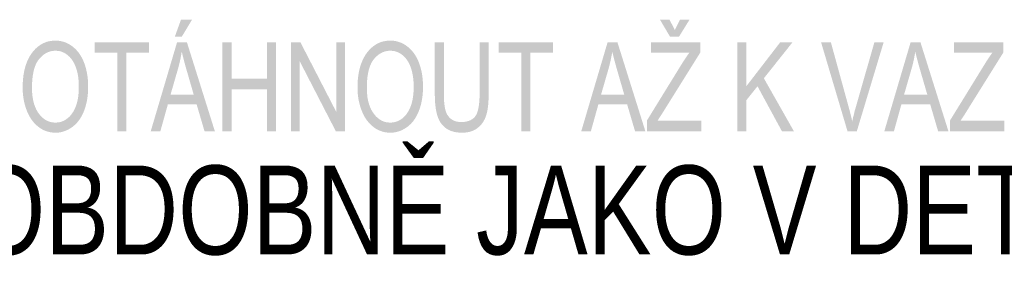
# Model space of a CAD drawing. Header units: metres. Extents: x 217 to 322, y -6 to 53.
# Tile 36 of 39: x 295.119 to 297.332, y 6.297 to 6.861. Entities that reach past the tile are written whole.
import ezdxf

# ---------------------------------------------------------------- set-up
doc = ezdxf.new("R2010")
doc.units = ezdxf.units.M
doc.layers.add('POPIS', color=7, linetype='Continuous', lineweight=13)
doc.styles.add('ARIAL', font='ARIAL.TTF')

msp = doc.modelspace()

# ---------------------------------------------------------------- hatches: boundary and pattern name
at = {"layer": 'POPIS', "linetype": 'Continuous', "lineweight": 13}
h = msp.add_hatch(color=204, dxfattribs=at)
h.paths.add_polyline_path([(295.4137, 6.61), (295.4729, 6.81), (295.4949, 6.81), (295.5577, 6.61), (295.5345, 6.61), (295.5167, 6.6705), (295.4522, 6.6705), (295.4353, 6.61)], flags=16)
h.paths.add_polyline_path([(295.4581, 6.692), (295.5103, 6.692), (295.4942, 6.7476), (295.4933, 6.7507), (295.4924, 6.7537), (295.4916, 6.7568), (295.4908, 6.7596), (295.49, 6.7625), (295.4893, 6.7652), (295.4885, 6.768), (295.4879, 6.7706), (295.4872, 6.7731), (295.4866, 6.7756), (295.4859, 6.778), (295.4854, 6.7803), (295.4848, 6.7826), (295.4843, 6.7848), (295.4838, 6.787), (295.4833, 6.789), (295.4826, 6.7842), (295.4817, 6.7794), (295.4808, 6.7746), (295.4798, 6.7698), (295.4787, 6.7651), (295.4776, 6.7603), (295.4764, 6.7555), (295.4751, 6.7508)])
h.paths.add_polyline_path([(295.4678, 6.8224), (295.4816, 6.8606), (295.5065, 6.8606), (295.4834, 6.8224)], flags=16)
h = msp.add_hatch(color=204, dxfattribs=at)
h.paths.add_polyline_path([(296.529, 6.61), (296.529, 6.6346), (296.6079, 6.7627), (296.6101, 6.7661), (296.6121, 6.7692), (296.6142, 6.7724), (296.6162, 6.7754), (296.6182, 6.7783), (296.6201, 6.7811), (296.6221, 6.7838), (296.624, 6.7864), (296.5379, 6.7864), (296.5379, 6.81), (296.6483, 6.81), (296.6483, 6.7864), (296.5617, 6.6478), (296.5524, 6.6336), (296.6507, 6.6336), (296.6507, 6.61)], flags=16)
h.paths.add_polyline_path([(296.5913, 6.8373), (296.6028, 6.8606), (296.6243, 6.8606), (296.6007, 6.8224), (296.5805, 6.8224), (296.558, 6.8606), (296.5795, 6.8606)], flags=16)
h = msp.add_hatch(color=204, dxfattribs=at)
h.paths.add_polyline_path([(295.1259, 6.7074), (295.1259, 6.7137), (295.1262, 6.7195), (295.1265, 6.7254), (295.1272, 6.731), (295.1278, 6.7365), (295.1288, 6.7417), (295.1297, 6.7469), (295.131, 6.7518), (295.1323, 6.7567), (295.1339, 6.7612), (295.1355, 6.7657), (295.1375, 6.7699), (295.1394, 6.7741), (295.1416, 6.778), (295.1439, 6.7818), (295.1464, 6.7854), (295.149, 6.7889), (295.1518, 6.792), (295.1545, 6.795), (295.1575, 6.7977), (295.1604, 6.8003), (295.1636, 6.8025), (295.1667, 6.8047), (295.17, 6.8065), (295.1733, 6.8082), (295.1768, 6.8096), (295.1803, 6.8109), (295.184, 6.8118), (295.1877, 6.8126), (295.1916, 6.8131), (295.1955, 6.8135), (295.1996, 6.8135), (295.2022, 6.8135), (295.2048, 6.8133), (295.2074, 6.8131), (295.21, 6.8127), (295.2125, 6.8123), (295.215, 6.8117), (295.2174, 6.811), (295.2198, 6.8102), (295.2222, 6.8094), (295.2246, 6.8083), (295.2269, 6.8073), (295.2292, 6.8061), (295.2314, 6.8048), (295.2336, 6.8034), (295.2358, 6.8019), (295.238, 6.8003), (295.2401, 6.7986), (295.2421, 6.7968), (295.2441, 6.795), (295.246, 6.793), (295.2479, 6.791), (295.2497, 6.7889), (295.2514, 6.7868), (295.2531, 6.7845), (295.2547, 6.7821), (295.2562, 6.7797), (295.2577, 6.7772), (295.2591, 6.7746), (295.2604, 6.772), (295.2617, 6.7692), (295.2629, 6.7664), (295.2641, 6.7634), (295.2652, 6.7604), (295.2662, 6.7574), (295.2671, 6.7543), (295.268, 6.7512), (295.2688, 6.748), (295.2695, 6.7448), (295.2702, 6.7415), (295.2708, 6.7382), (295.2714, 6.7348), (295.2718, 6.7314), (295.2722, 6.7279), (295.2725, 6.7244), (295.2728, 6.7208), (295.2729, 6.7172), (295.273, 6.7135), (295.273, 6.7097), (295.273, 6.706), (295.2729, 6.7022), (295.2727, 6.6985), (295.2724, 6.6949), (295.2722, 6.6913), (295.2717, 6.6878), (295.2713, 6.6843), (295.2707, 6.6809), (295.2701, 6.6775), (295.2693, 6.6742), (295.2686, 6.6709), (295.2677, 6.6677), (295.2668, 6.6645), (295.2658, 6.6614), (295.2648, 6.6583), (295.2636, 6.6553), (295.2624, 6.6523), (295.2611, 6.6495), (295.2598, 6.6467), (295.2584, 6.6441), (295.2569, 6.6414), (295.2554, 6.639), (295.2538, 6.6365), (295.2522, 6.6343), (295.2505, 6.632), (295.2487, 6.6299), (295.2469, 6.6278), (295.245, 6.6259), (295.2431, 6.624), (295.241, 6.6223), (295.239, 6.6205), (295.2368, 6.619), (295.2347, 6.6175), (295.2325, 6.6161), (295.2302, 6.6148), (295.228, 6.6136), (295.2257, 6.6124), (295.2235, 6.6115), (295.2212, 6.6105), (295.2188, 6.6097), (295.2165, 6.609), (295.2141, 6.6084), (295.2117, 6.6078), (295.2093, 6.6074), (295.2069, 6.607), (295.2044, 6.6068), (295.202, 6.6067), (295.1995, 6.6067), (295.1967, 6.6067), (295.1941, 6.6069), (295.1915, 6.6071), (295.1889, 6.6075), (295.1863, 6.6079), (295.1838, 6.6086), (295.1813, 6.6092), (295.1789, 6.6101), (295.1765, 6.6109), (295.1741, 6.612), (295.1717, 6.613), (295.1695, 6.6143), (295.1672, 6.6156), (295.165, 6.6171), (295.1628, 6.6186), (295.1606, 6.6203), (295.1585, 6.622), (295.1565, 6.6239), (295.1545, 6.6257), (295.1526, 6.6277), (295.1507, 6.6298), (295.149, 6.6319), (295.1472, 6.6341), (295.1456, 6.6364), (295.144, 6.6387), (295.1425, 6.6412), (295.141, 6.6437), (295.1396, 6.6463), (295.1383, 6.649), (295.137, 6.6518), (295.1358, 6.6546), (295.1347, 6.6575), (295.1336, 6.6605), (295.1326, 6.6635), (295.1317, 6.6665), (295.1308, 6.6695), (295.13, 6.6725), (295.1293, 6.6756), (295.1286, 6.6787), (295.1281, 6.6818), (295.1275, 6.6849), (295.1271, 6.6881), (295.1267, 6.6912), (295.1264, 6.6944), (295.1262, 6.6976), (295.126, 6.7009), (295.1259, 6.7041)], flags=16)
h.paths.add_polyline_path([(295.1469, 6.7071), (295.1469, 6.7026), (295.1471, 6.6983), (295.1473, 6.694), (295.1478, 6.69), (295.1483, 6.6859), (295.149, 6.6821), (295.1497, 6.6783), (295.1506, 6.6748), (295.1515, 6.6712), (295.1527, 6.6679), (295.1539, 6.6646), (295.1553, 6.6615), (295.1567, 6.6584), (295.1583, 6.6556), (295.1599, 6.6528), (295.1618, 6.6502), (295.1637, 6.6476), (295.1657, 6.6453), (295.1677, 6.643), (295.1698, 6.6411), (295.1719, 6.6391), (295.1741, 6.6375), (295.1763, 6.6359), (295.1787, 6.6346), (295.181, 6.6333), (295.1835, 6.6323), (295.186, 6.6313), (295.1885, 6.6307), (295.1911, 6.63), (295.1938, 6.6297), (295.1965, 6.6294), (295.1993, 6.6294), (295.2022, 6.6294), (295.205, 6.6297), (295.2077, 6.63), (295.2103, 6.6307), (295.213, 6.6313), (295.2155, 6.6323), (295.2179, 6.6333), (295.2203, 6.6346), (295.2227, 6.6359), (295.2249, 6.6376), (295.2271, 6.6392), (295.2293, 6.6412), (295.2314, 6.6431), (295.2334, 6.6454), (295.2353, 6.6477), (295.2372, 6.6504), (295.2391, 6.653), (295.2407, 6.6559), (295.2423, 6.6588), (295.2437, 6.662), (295.2451, 6.6651), (295.2462, 6.6686), (295.2474, 6.672), (295.2483, 6.6758), (295.2493, 6.6795), (295.25, 6.6835), (295.2507, 6.6875), (295.2511, 6.6918), (295.2516, 6.696), (295.2518, 6.7006), (295.252, 6.7051), (295.252, 6.71), (295.252, 6.713), (295.2519, 6.716), (295.2518, 6.7189), (295.2517, 6.7218), (295.2515, 6.7246), (295.2512, 6.7274), (295.2509, 6.7301), (295.2505, 6.7328), (295.2501, 6.7355), (295.2496, 6.738), (295.2491, 6.7406), (295.2485, 6.7431), (295.2479, 6.7455), (295.2472, 6.7479), (295.2465, 6.7503), (295.2457, 6.7526), (295.2449, 6.7548), (295.244, 6.757), (295.2431, 6.7591), (295.2422, 6.7612), (295.2412, 6.7632), (295.2401, 6.7651), (295.239, 6.7669), (295.2379, 6.7687), (295.2367, 6.7705), (295.2355, 6.7721), (295.2342, 6.7738), (295.2329, 6.7753), (295.2315, 6.7768), (295.2301, 6.7781), (295.2286, 6.7795), (295.2271, 6.7808), (295.2256, 6.782), (295.224, 6.7831), (295.2224, 6.7842), (295.2208, 6.7852), (295.2192, 6.7861), (295.2175, 6.7869), (295.2159, 6.7877), (295.2141, 6.7883), (295.2124, 6.7889), (295.2107, 6.7894), (295.2089, 6.7899), (295.2071, 6.7902), (295.2053, 6.7905), (295.2034, 6.7906), (295.2016, 6.7908), (295.1997, 6.7908), (295.197, 6.7908), (295.1944, 6.7905), (295.1917, 6.7902), (295.1892, 6.7896), (295.1867, 6.789), (295.1843, 6.7881), (295.1819, 6.7872), (295.1796, 6.786), (295.1772, 6.7848), (295.175, 6.7833), (295.1728, 6.7818), (295.1706, 6.78), (295.1685, 6.7781), (295.1664, 6.776), (295.1644, 6.7739), (295.1625, 6.7715), (295.1605, 6.7691), (295.1588, 6.7663), (295.1571, 6.7635), (295.1556, 6.7603), (295.1542, 6.757), (295.1529, 6.7534), (295.1517, 6.7498), (295.1508, 6.7458), (295.1498, 6.7417), (295.1491, 6.7373), (295.1483, 6.7329), (295.1478, 6.728), (295.1474, 6.7232), (295.1471, 6.718), (295.1469, 6.7127)])
for points in [[(295.3383, 6.61), (295.3383, 6.7864), (295.2877, 6.7864), (295.2877, 6.81), (295.4096, 6.81), (295.4096, 6.7864), (295.3588, 6.7864), (295.3588, 6.61)], [(295.5747, 6.61), (295.5747, 6.81), (295.5952, 6.81), (295.5952, 6.7278), (295.6749, 6.7278), (295.6749, 6.81), (295.6953, 6.81), (295.6953, 6.61), (295.6749, 6.61), (295.6749, 6.7042), (295.5952, 6.7042), (295.5952, 6.61)], [(295.7291, 6.61), (295.7291, 6.81), (295.7499, 6.81), (295.8308, 6.6529), (295.8308, 6.81), (295.8503, 6.81), (295.8503, 6.61), (295.8295, 6.61), (295.7485, 6.7671), (295.7485, 6.61)], [(296.1526, 6.81), (296.173, 6.81), (296.173, 6.6945), (296.173, 6.6907), (296.1729, 6.6871), (296.1728, 6.6836), (296.1727, 6.6802), (296.1725, 6.6768), (296.1723, 6.6736), (296.172, 6.6704), (296.1717, 6.6674), (296.1714, 6.6645), (296.171, 6.6617), (296.1706, 6.6589), (296.1701, 6.6563), (296.1696, 6.6537), (296.169, 6.6513), (296.1684, 6.6488), (296.1678, 6.6466), (296.1671, 6.6444), (296.1663, 6.6423), (296.1655, 6.6402), (296.1646, 6.6382), (296.1637, 6.6362), (296.1626, 6.6343), (296.1616, 6.6323), (296.1604, 6.6305), (296.1592, 6.6287), (296.1579, 6.627), (296.1566, 6.6253), (296.1551, 6.6237), (296.1537, 6.6221), (296.1521, 6.6207), (296.1505, 6.6192), (296.1488, 6.6178), (296.1471, 6.6164), (296.1453, 6.6152), (296.1434, 6.614), (296.1414, 6.6129), (296.1395, 6.6119), (296.1373, 6.611), (296.1352, 6.6101), (296.133, 6.6094), (296.1307, 6.6087), (296.1284, 6.6082), (296.126, 6.6077), (296.1235, 6.6074), (296.1209, 6.607), (296.1183, 6.6068), (296.1157, 6.6067), (296.1129, 6.6067), (296.1102, 6.6067), (296.1076, 6.6068), (296.105, 6.607), (296.1026, 6.6073), (296.1001, 6.6076), (296.0978, 6.608), (296.0954, 6.6085), (296.0932, 6.6091), (296.091, 6.6097), (296.0889, 6.6104), (296.0868, 6.6112), (296.0849, 6.6121), (296.0829, 6.613), (296.0811, 6.6141), (296.0792, 6.6151), (296.0775, 6.6163), (296.0758, 6.6176), (296.0742, 6.6189), (296.0726, 6.6202), (296.0711, 6.6217), (296.0696, 6.6232), (296.0683, 6.6248), (296.0669, 6.6264), (296.0657, 6.6282), (296.0645, 6.6299), (296.0634, 6.6318), (296.0623, 6.6337), (296.0613, 6.6357), (296.0603, 6.6378), (296.0595, 6.6399), (296.0586, 6.6421), (296.0579, 6.6444), (296.0571, 6.6467), (296.0565, 6.6492), (296.0559, 6.6517), (296.0553, 6.6544), (296.0548, 6.6571), (296.0543, 6.66), (296.0538, 6.6629), (296.0535, 6.6661), (296.0531, 6.6692), (296.0528, 6.6725), (296.0526, 6.6759), (296.0524, 6.6794), (296.0522, 6.683), (296.0521, 6.6868), (296.052, 6.6905), (296.052, 6.6945), (296.052, 6.81), (296.0724, 6.81), (296.0724, 6.6947), (296.0724, 6.6914), (296.0725, 6.6884), (296.0725, 6.6853), (296.0726, 6.6825), (296.0728, 6.6797), (296.0729, 6.6771), (296.0731, 6.6745), (296.0733, 6.6721), (296.0736, 6.6697), (296.0739, 6.6675), (296.0742, 6.6653), (296.0745, 6.6633), (296.0748, 6.6613), (296.0753, 6.6596), (296.0757, 6.6578), (296.0761, 6.6563), (296.0771, 6.6532), (296.0783, 6.6505), (296.0796, 6.6477), (296.0812, 6.6454), (296.0828, 6.643), (296.0847, 6.641), (296.0866, 6.6389), (296.0889, 6.6373), (296.0912, 6.6356), (296.0937, 6.6343), (296.0962, 6.6331), (296.099, 6.6323), (296.1018, 6.6314), (296.1048, 6.631), (296.1078, 6.6306), (296.1111, 6.6306), (296.1139, 6.6306), (296.1165, 6.6308), (296.1191, 6.631), (296.1215, 6.6314), (296.1239, 6.6318), (296.1261, 6.6325), (296.1283, 6.6331), (296.1303, 6.6339), (296.1323, 6.6347), (296.1341, 6.6358), (296.1359, 6.6368), (296.1375, 6.638), (296.1391, 6.6393), (296.1405, 6.6407), (296.1419, 6.6422), (296.1431, 6.6438), (296.1443, 6.6455), (296.1453, 6.6475), (296.1464, 6.6495), (296.1472, 6.652), (296.1481, 6.6544), (296.1489, 6.6572), (296.1496, 6.66), (296.1502, 6.6631), (296.1508, 6.6663), (296.1513, 6.6699), (296.1517, 6.6734), (296.152, 6.6774), (296.1523, 6.6813), (296.1525, 6.6857), (296.1526, 6.69), (296.1526, 6.6947)], [(296.2461, 6.61), (296.2461, 6.7864), (296.1954, 6.7864), (296.1954, 6.81), (296.3174, 6.81), (296.3174, 6.7864), (296.2665, 6.7864), (296.2665, 6.61)], [(296.7315, 6.61), (296.7315, 6.81), (296.7519, 6.81), (296.7519, 6.7109), (296.8283, 6.81), (296.8559, 6.81), (296.7914, 6.7289), (296.8588, 6.61), (296.8319, 6.61), (296.7771, 6.711), (296.7519, 6.6794), (296.7519, 6.61)], [(296.9793, 6.61), (296.9199, 6.81), (296.9419, 6.81), (296.9818, 6.6648), (296.983, 6.6604), (296.9842, 6.6562), (296.9853, 6.652), (296.9863, 6.6479), (296.9873, 6.6438), (296.9882, 6.6398), (296.9891, 6.6359), (296.9899, 6.632), (296.9917, 6.6402), (296.9938, 6.6484), (296.9958, 6.6566), (296.9982, 6.6648), (297.0398, 6.81), (297.0606, 6.81), (297.0003, 6.61)], [(297.21, 6.61), (297.21, 6.6346), (297.2889, 6.7627), (297.291, 6.7661), (297.293, 6.7692), (297.2951, 6.7724), (297.2971, 6.7754), (297.2991, 6.7783), (297.3011, 6.7811), (297.303, 6.7838), (297.3049, 6.7864), (297.2189, 6.7864), (297.2189, 6.81), (297.3292, 6.81), (297.3292, 6.7864), (297.2427, 6.6478), (297.2334, 6.6336), (297.3317, 6.6336), (297.3317, 6.61)]]:
    msp.add_hatch(color=204, dxfattribs=at).paths.add_polyline_path(points, flags=16)
h = msp.add_hatch(color=204, dxfattribs=at)
h.paths.add_polyline_path([(295.8783, 6.7074), (295.8783, 6.7137), (295.8787, 6.7195), (295.879, 6.7254), (295.8796, 6.731), (295.8803, 6.7365), (295.8812, 6.7417), (295.8822, 6.7469), (295.8835, 6.7518), (295.8848, 6.7567), (295.8864, 6.7612), (295.888, 6.7657), (295.8899, 6.7699), (295.8918, 6.7741), (295.8941, 6.778), (295.8963, 6.7818), (295.8989, 6.7854), (295.9015, 6.7889), (295.9042, 6.792), (295.907, 6.795), (295.9099, 6.7977), (295.9129, 6.8003), (295.916, 6.8025), (295.9192, 6.8047), (295.9225, 6.8065), (295.9258, 6.8082), (295.9293, 6.8096), (295.9328, 6.8109), (295.9365, 6.8118), (295.9402, 6.8126), (295.9441, 6.8131), (295.948, 6.8135), (295.952, 6.8135), (295.9547, 6.8135), (295.9573, 6.8133), (295.9599, 6.8131), (295.9624, 6.8127), (295.9649, 6.8123), (295.9674, 6.8117), (295.9699, 6.811), (295.9723, 6.8102), (295.9747, 6.8094), (295.977, 6.8083), (295.9794, 6.8073), (295.9816, 6.8061), (295.9839, 6.8048), (295.9861, 6.8034), (295.9883, 6.8019), (295.9904, 6.8003), (295.9926, 6.7986), (295.9946, 6.7968), (295.9966, 6.795), (295.9985, 6.793), (296.0004, 6.791), (296.0021, 6.7889), (296.0039, 6.7868), (296.0055, 6.7845), (296.0071, 6.7821), (296.0086, 6.7797), (296.0102, 6.7772), (296.0115, 6.7746), (296.0129, 6.772), (296.0142, 6.7692), (296.0154, 6.7664), (296.0165, 6.7634), (296.0176, 6.7604), (296.0186, 6.7574), (296.0196, 6.7543), (296.0205, 6.7512), (296.0213, 6.748), (296.022, 6.7448), (296.0227, 6.7415), (296.0233, 6.7382), (296.0238, 6.7348), (296.0242, 6.7314), (296.0247, 6.7279), (296.0249, 6.7244), (296.0252, 6.7208), (296.0254, 6.7172), (296.0255, 6.7135), (296.0255, 6.7097), (296.0255, 6.706), (296.0254, 6.7022), (296.0252, 6.6985), (296.0249, 6.6949), (296.0246, 6.6913), (296.0242, 6.6878), (296.0237, 6.6843), (296.0231, 6.6809), (296.0225, 6.6775), (296.0218, 6.6742), (296.0211, 6.6709), (296.0202, 6.6677), (296.0193, 6.6645), (296.0183, 6.6614), (296.0172, 6.6583), (296.0161, 6.6553), (296.0149, 6.6523), (296.0136, 6.6495), (296.0123, 6.6467), (296.0108, 6.6441), (296.0094, 6.6414), (296.0079, 6.639), (296.0063, 6.6365), (296.0046, 6.6343), (296.003, 6.632), (296.0012, 6.6299), (295.9994, 6.6278), (295.9975, 6.6259), (295.9955, 6.624), (295.9935, 6.6223), (295.9915, 6.6205), (295.9893, 6.619), (295.9871, 6.6175), (295.9849, 6.6161), (295.9827, 6.6148), (295.9805, 6.6136), (295.9782, 6.6124), (295.9759, 6.6115), (295.9736, 6.6105), (295.9713, 6.6097), (295.9689, 6.609), (295.9666, 6.6084), (295.9642, 6.6078), (295.9618, 6.6074), (295.9594, 6.607), (295.9569, 6.6068), (295.9544, 6.6067), (295.9519, 6.6067), (295.9492, 6.6067), (295.9466, 6.6069), (295.9439, 6.6071), (295.9413, 6.6075), (295.9388, 6.6079), (295.9363, 6.6086), (295.9338, 6.6092), (295.9313, 6.6101), (295.9289, 6.6109), (295.9266, 6.612), (295.9242, 6.613), (295.9219, 6.6143), (295.9196, 6.6156), (295.9174, 6.6171), (295.9152, 6.6186), (295.9131, 6.6203), (295.9109, 6.622), (295.9089, 6.6239), (295.9069, 6.6257), (295.905, 6.6277), (295.9032, 6.6298), (295.9014, 6.6319), (295.8997, 6.6341), (295.898, 6.6364), (295.8964, 6.6387), (295.8949, 6.6412), (295.8934, 6.6437), (295.8921, 6.6463), (295.8907, 6.649), (295.8895, 6.6518), (295.8883, 6.6546), (295.8872, 6.6575), (295.8861, 6.6605), (295.8851, 6.6635), (295.8841, 6.6665), (295.8833, 6.6695), (295.8825, 6.6725), (295.8818, 6.6756), (295.8811, 6.6787), (295.8805, 6.6818), (295.88, 6.6849), (295.8796, 6.6881), (295.8792, 6.6912), (295.8789, 6.6944), (295.8786, 6.6976), (295.8785, 6.7009), (295.8783, 6.7041)], flags=16)
h.paths.add_polyline_path([(295.8993, 6.7071), (295.8993, 6.7026), (295.8996, 6.6983), (295.8998, 6.694), (295.9003, 6.69), (295.9007, 6.6859), (295.9014, 6.6821), (295.9021, 6.6783), (295.9031, 6.6748), (295.904, 6.6712), (295.9052, 6.6679), (295.9063, 6.6646), (295.9077, 6.6615), (295.9091, 6.6584), (295.9108, 6.6556), (295.9124, 6.6528), (295.9143, 6.6502), (295.9162, 6.6476), (295.9181, 6.6453), (295.9201, 6.643), (295.9222, 6.6411), (295.9244, 6.6391), (295.9266, 6.6375), (295.9288, 6.6359), (295.9311, 6.6346), (295.9335, 6.6333), (295.936, 6.6323), (295.9384, 6.6313), (295.941, 6.6307), (295.9436, 6.63), (295.9463, 6.6297), (295.949, 6.6294), (295.9518, 6.6294), (295.9547, 6.6294), (295.9574, 6.6297), (295.9602, 6.63), (295.9628, 6.6307), (295.9654, 6.6313), (295.9679, 6.6323), (295.9704, 6.6333), (295.9728, 6.6346), (295.9751, 6.6359), (295.9774, 6.6376), (295.9796, 6.6392), (295.9817, 6.6412), (295.9838, 6.6431), (295.9858, 6.6454), (295.9878, 6.6477), (295.9897, 6.6504), (295.9915, 6.653), (295.9931, 6.6559), (295.9948, 6.6588), (295.9962, 6.662), (295.9975, 6.6651), (295.9987, 6.6686), (295.9999, 6.672), (296.0008, 6.6758), (296.0017, 6.6795), (296.0024, 6.6835), (296.0031, 6.6875), (296.0036, 6.6918), (296.004, 6.696), (296.0043, 6.7006), (296.0045, 6.7051), (296.0045, 6.71), (296.0045, 6.713), (296.0044, 6.716), (296.0043, 6.7189), (296.0041, 6.7218), (296.0039, 6.7246), (296.0036, 6.7274), (296.0033, 6.7301), (296.0029, 6.7328), (296.0025, 6.7355), (296.002, 6.738), (296.0015, 6.7406), (296.0009, 6.7431), (296.0003, 6.7455), (295.9997, 6.7479), (295.999, 6.7503), (295.9982, 6.7526), (295.9974, 6.7548), (295.9965, 6.757), (295.9956, 6.7591), (295.9946, 6.7612), (295.9936, 6.7632), (295.9926, 6.7651), (295.9915, 6.7669), (295.9903, 6.7687), (295.9892, 6.7705), (295.9879, 6.7721), (295.9867, 6.7738), (295.9853, 6.7753), (295.984, 6.7768), (295.9825, 6.7781), (295.9811, 6.7795), (295.9796, 6.7808), (295.9781, 6.782), (295.9765, 6.7831), (295.9749, 6.7842), (295.9733, 6.7852), (295.9717, 6.7861), (295.97, 6.7869), (295.9683, 6.7877), (295.9666, 6.7883), (295.9649, 6.7889), (295.9631, 6.7894), (295.9614, 6.7899), (295.9596, 6.7902), (295.9577, 6.7905), (295.9559, 6.7906), (295.954, 6.7908), (295.9521, 6.7908), (295.9494, 6.7908), (295.9468, 6.7905), (295.9442, 6.7902), (295.9417, 6.7896), (295.9392, 6.789), (295.9368, 6.7881), (295.9343, 6.7872), (295.932, 6.786), (295.9297, 6.7848), (295.9275, 6.7833), (295.9252, 6.7818), (295.9231, 6.78), (295.9209, 6.7781), (295.9189, 6.776), (295.9169, 6.7739), (295.9149, 6.7715), (295.913, 6.7691), (295.9113, 6.7663), (295.9096, 6.7635), (295.9081, 6.7603), (295.9066, 6.757), (295.9054, 6.7534), (295.9042, 6.7498), (295.9032, 6.7458), (295.9023, 6.7417), (295.9015, 6.7373), (295.9008, 6.7329), (295.9003, 6.728), (295.8998, 6.7232), (295.8996, 6.718), (295.8993, 6.7127)])
h = msp.add_hatch(color=204, dxfattribs=at)
h.paths.add_polyline_path([(296.3811, 6.61), (296.4403, 6.81), (296.4623, 6.81), (296.5251, 6.61), (296.5019, 6.61), (296.4841, 6.6705), (296.4196, 6.6705), (296.4027, 6.61)], flags=16)
h.paths.add_polyline_path([(296.4255, 6.692), (296.4777, 6.692), (296.4616, 6.7476), (296.4607, 6.7507), (296.4598, 6.7537), (296.459, 6.7568), (296.4582, 6.7596), (296.4574, 6.7625), (296.4567, 6.7652), (296.4559, 6.768), (296.4553, 6.7706), (296.4546, 6.7731), (296.454, 6.7756), (296.4533, 6.778), (296.4528, 6.7803), (296.4522, 6.7826), (296.4517, 6.7848), (296.4512, 6.787), (296.4508, 6.789), (296.45, 6.7842), (296.4491, 6.7794), (296.4482, 6.7746), (296.4472, 6.7698), (296.4461, 6.7651), (296.445, 6.7603), (296.4438, 6.7555), (296.4425, 6.7508)])
h = msp.add_hatch(color=204, dxfattribs=at)
h.paths.add_polyline_path([(297.0621, 6.61), (297.1212, 6.81), (297.1432, 6.81), (297.2061, 6.61), (297.1829, 6.61), (297.1651, 6.6705), (297.1005, 6.6705), (297.0837, 6.61)], flags=16)
h.paths.add_polyline_path([(297.1064, 6.692), (297.1587, 6.692), (297.1425, 6.7476), (297.1416, 6.7507), (297.1408, 6.7537), (297.1399, 6.7568), (297.1391, 6.7596), (297.1383, 6.7625), (297.1376, 6.7652), (297.1369, 6.768), (297.1362, 6.7706), (297.1355, 6.7731), (297.1349, 6.7756), (297.1343, 6.778), (297.1337, 6.7803), (297.1331, 6.7826), (297.1326, 6.7848), (297.1321, 6.787), (297.1317, 6.789), (297.1309, 6.7842), (297.13, 6.7794), (297.1291, 6.7746), (297.1281, 6.7698), (297.1271, 6.7651), (297.1259, 6.7603), (297.1247, 6.7555), (297.1234, 6.7508)])

# ---------------------------------------------------------------- texts
at = {"layer": 'POPIS', "color": 204, "linetype": 'Continuous', "lineweight": 13, "insert": (292.762, 6.33), "char_height": 0.2, "width": 0.076923, "attachment_point": 7, "style": 'ARIAL'}
msp.add_mtext('\\W0.77;PŘIVAŘIT\\~K\\~VAZNÍKU\\~OBDOBNĚ\\~JAKO\\~V\\~DET.2', dxfattribs=at)

doc.saveas('drawing.dxf')
